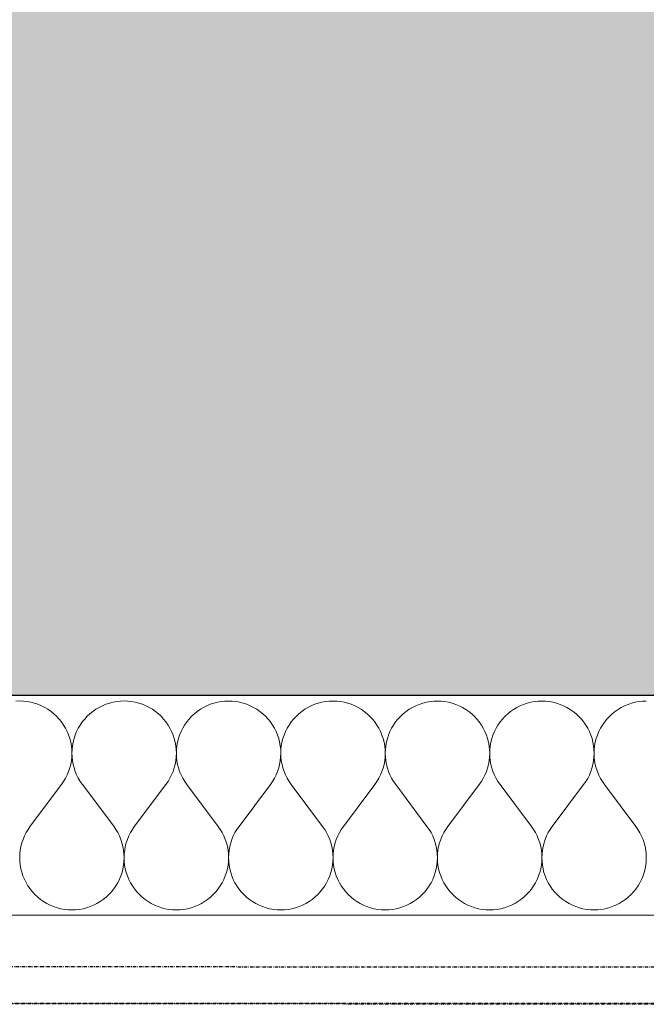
# Model space of a CAD drawing. Header units: millimetres. Extents: x -28017 to 3863, y -4271 to 20239.
# Tile 88 of 105: x -3505 to -3048, y 125 to 844. Entities that reach past the tile are written whole.
import ezdxf

# ---------------------------------------------------------------- set-up
doc = ezdxf.new("R2010")
doc.units = ezdxf.units.MM
doc.header["$MEASUREMENT"] = 0
doc.linetypes.add('Wipeout_Contour', pattern=[1000, 0, -1000])
doc.linetypes.add('Čerchovaná M', pattern=[4.5, 2.5, -0.85, 0.3, -0.85])
for name, color, linetype in [('5._POHLED ZÁPADNÍ_2_Konstrukce - nenosné', 7, 'Continuous'), ('5._POHLED ZÁPADNÍ_2_Konstrukce - nosné', 7, 'Continuous'), ('5._POHLED ZÁPADNÍ_2_Nové_Konstrukce - nosné', 7, 'Continuous'), ('5._POHLED ZÁPADNÍ_2_Nové_Výplně – Řezové', 7, 'Continuous'), ('5._POHLED ZÁPADNÍ_2_Výplně – Řezové', 7, 'Continuous')]:
    doc.layers.add(name, color=color, linetype=linetype)

# ---------------------------------------------------------------- blocks, each defined once
blk = doc.blocks.new('*X9', base_point=(-28336.19, -5790.34))
at = {"layer": '5._POHLED ZÁPADNÍ_2_Nové_Výplně – Řezové', "color": 21, "linetype": 'Continuous', "lineweight": 20, "true_color": 0xffaaaa}
for p, q in [((-3504.71, 346.65), (-3507.43, 346.56)), ((-3501.99, 346.55), (-3504.71, 346.65)), ((-3499.29, 346.26), (-3501.99, 346.55)), ((-3496.61, 345.78), (-3499.29, 346.26)), ((-3493.97, 345.11), (-3496.61, 345.78)), ((-3491.39, 344.25), (-3493.97, 345.11)), ((-3439.26, 345.1), (-3441.84, 344.24)), ((-3436.62, 345.77), (-3439.26, 345.1)), ((-3433.94, 346.25), (-3436.62, 345.77)), ((-3431.24, 346.54), (-3433.94, 346.25)), ((-3428.52, 346.64), (-3431.24, 346.54)), ((-3425.8, 346.54), (-3428.52, 346.64)), ((-3423.09, 346.25), (-3425.8, 346.54)), ((-3420.42, 345.77), (-3423.09, 346.25)), ((-3417.78, 345.09), (-3420.42, 345.77)), ((-3415.2, 344.23), (-3417.78, 345.09)), ((-3363.06, 345.09), (-3365.65, 344.23)), ((-3360.43, 345.76), (-3363.06, 345.09)), ((-3357.75, 346.24), (-3360.43, 345.76)), ((-3355.05, 346.53), (-3357.75, 346.24)), ((-3352.33, 346.63), (-3355.05, 346.53)), ((-3349.61, 346.53), (-3352.33, 346.63)), ((-3346.9, 346.24), (-3349.61, 346.53)), ((-3344.23, 345.76), (-3346.9, 346.24)), ((-3341.59, 345.08), (-3344.23, 345.76)), ((-3339.01, 344.22), (-3341.59, 345.08)), ((-3286.87, 345.07), (-3289.46, 344.21)), ((-3284.24, 345.75), (-3286.87, 345.07)), ((-3281.56, 346.23), (-3284.24, 345.75)), ((-3278.86, 346.52), (-3281.56, 346.23)), ((-3276.14, 346.62), (-3278.86, 346.52)), ((-3273.42, 346.52), (-3276.14, 346.62)), ((-3270.71, 346.23), (-3273.42, 346.52)), ((-3268.04, 345.74), (-3270.71, 346.23)), ((-3265.4, 345.07), (-3268.04, 345.74)), ((-3262.82, 344.21), (-3265.4, 345.07)), ((-3210.68, 345.06), (-3213.27, 344.2)), ((-3208.05, 345.74), (-3210.68, 345.06)), ((-3205.37, 346.22), (-3208.05, 345.74)), ((-3202.67, 346.51), (-3205.37, 346.22)), ((-3199.95, 346.61), (-3202.67, 346.51)), ((-3197.23, 346.51), (-3199.95, 346.61)), ((-3194.52, 346.22), (-3197.23, 346.51)), ((-3191.85, 345.73), (-3194.52, 346.22)), ((-3189.21, 345.06), (-3191.85, 345.73)), ((-3186.63, 344.2), (-3189.21, 345.06)), ((-3134.49, 345.05), (-3137.07, 344.19)), ((-3131.86, 345.72), (-3134.49, 345.05)), ((-3129.18, 346.21), (-3131.86, 345.72)), ((-3126.48, 346.5), (-3129.18, 346.21)), ((-3123.76, 346.59), (-3126.48, 346.5)), ((-3121.04, 346.5), (-3123.76, 346.59)), ((-3118.33, 346.2), (-3121.04, 346.5)), ((-3115.66, 345.72), (-3118.33, 346.2)), ((-3113.02, 345.05), (-3115.66, 345.72)), ((-3110.44, 344.19), (-3113.02, 345.05)), ((-3058.3, 345.04), (-3060.88, 344.18)), ((-3055.67, 345.71), (-3058.3, 345.04)), ((-3052.99, 346.19), (-3055.67, 345.71)), ((-3050.28, 346.48), (-3052.99, 346.19)), ((-3047.57, 346.58), (-3050.28, 346.48)), ((-3488.88, 343.2), (-3491.39, 344.25)), ((-3486.45, 341.99), (-3488.88, 343.2)), ((-3484.11, 340.6), (-3486.45, 341.99)), ((-3481.87, 339.04), (-3484.11, 340.6)), ((-3479.75, 337.34), (-3481.87, 339.04)), ((-3451.36, 339.04), (-3453.48, 337.33)), ((-3449.12, 340.59), (-3451.36, 339.04)), ((-3446.78, 341.98), (-3449.12, 340.59)), ((-3444.35, 343.2), (-3446.78, 341.98)), ((-3441.84, 344.24), (-3444.35, 343.2)), ((-3412.69, 343.19), (-3415.2, 344.23)), ((-3410.26, 341.97), (-3412.69, 343.19)), ((-3407.92, 340.58), (-3410.26, 341.97)), ((-3405.68, 339.03), (-3407.92, 340.58)), ((-3403.56, 337.32), (-3405.68, 339.03)), ((-3375.17, 339.03), (-3377.28, 337.32)), ((-3372.93, 340.58), (-3375.17, 339.03)), ((-3370.59, 341.97), (-3372.93, 340.58)), ((-3368.16, 343.19), (-3370.59, 341.97)), ((-3365.65, 344.23), (-3368.16, 343.19)), ((-3336.5, 343.18), (-3339.01, 344.22)), ((-3334.06, 341.96), (-3336.5, 343.18)), ((-3331.73, 340.57), (-3334.06, 341.96)), ((-3329.49, 339.02), (-3331.73, 340.57)), ((-3327.37, 337.31), (-3329.49, 339.02)), ((-3298.98, 339.02), (-3301.09, 337.31)), ((-3296.74, 340.57), (-3298.98, 339.02)), ((-3294.4, 341.96), (-3296.74, 340.57)), ((-3291.97, 343.17), (-3294.4, 341.96)), ((-3289.46, 344.21), (-3291.97, 343.17)), ((-3260.31, 343.17), (-3262.82, 344.21)), ((-3257.87, 341.95), (-3260.31, 343.17)), ((-3255.53, 340.56), (-3257.87, 341.95)), ((-3253.3, 339.01), (-3255.53, 340.56)), ((-3251.18, 337.3), (-3253.3, 339.01)), ((-3222.79, 339), (-3224.9, 337.3)), ((-3220.55, 340.56), (-3222.79, 339)), ((-3218.21, 341.94), (-3220.55, 340.56)), ((-3215.78, 343.16), (-3218.21, 341.94)), ((-3213.27, 344.2), (-3215.78, 343.16)), ((-3184.12, 343.16), (-3186.63, 344.2)), ((-3181.68, 341.94), (-3184.12, 343.16)), ((-3179.34, 340.55), (-3181.68, 341.94)), ((-3177.11, 339), (-3179.34, 340.55)), ((-3174.99, 337.29), (-3177.11, 339)), ((-3146.6, 338.99), (-3148.71, 337.29)), ((-3144.36, 340.54), (-3146.6, 338.99)), ((-3142.02, 341.93), (-3144.36, 340.54)), ((-3139.59, 343.15), (-3142.02, 341.93)), ((-3137.07, 344.19), (-3139.59, 343.15)), ((-3107.93, 343.15), (-3110.44, 344.19)), ((-3105.49, 341.93), (-3107.93, 343.15)), ((-3103.15, 340.54), (-3105.49, 341.93)), ((-3100.92, 338.99), (-3103.15, 340.54)), ((-3098.8, 337.28), (-3100.92, 338.99)), ((-3070.4, 338.98), (-3072.52, 337.27)), ((-3068.17, 340.53), (-3070.4, 338.98)), ((-3065.83, 341.92), (-3068.17, 340.53)), ((-3063.4, 343.14), (-3065.83, 341.92)), ((-3060.88, 344.18), (-3063.4, 343.14)), ((-3477.76, 335.48), (-3479.75, 337.34)), ((-3475.91, 333.49), (-3477.76, 335.48)), ((-3474.21, 331.37), (-3475.91, 333.49)), ((-3472.66, 329.13), (-3474.21, 331.37)), ((-3459.03, 331.37), (-3460.58, 329.13)), ((-3457.32, 333.49), (-3459.03, 331.37)), ((-3455.47, 335.48), (-3457.32, 333.49)), ((-3453.48, 337.33), (-3455.47, 335.48)), ((-3401.57, 335.47), (-3403.56, 337.32)), ((-3399.72, 333.48), (-3401.57, 335.47)), ((-3398.02, 331.36), (-3399.72, 333.48)), ((-3396.46, 329.12), (-3398.02, 331.36)), ((-3382.84, 331.36), (-3384.39, 329.12)), ((-3381.13, 333.47), (-3382.84, 331.36)), ((-3379.28, 335.47), (-3381.13, 333.47)), ((-3377.28, 337.32), (-3379.28, 335.47)), ((-3325.38, 335.46), (-3327.37, 337.31)), ((-3323.53, 333.47), (-3325.38, 335.46)), ((-3321.82, 331.35), (-3323.53, 333.47)), ((-3320.27, 329.11), (-3321.82, 331.35)), ((-3306.65, 331.34), (-3308.2, 329.11)), ((-3304.94, 333.46), (-3306.65, 331.34)), ((-3303.09, 335.45), (-3304.94, 333.46)), ((-3301.09, 337.31), (-3303.09, 335.45)), ((-3249.19, 335.45), (-3251.18, 337.3)), ((-3247.34, 333.45), (-3249.19, 335.45)), ((-3245.63, 331.33), (-3247.34, 333.45)), ((-3244.08, 329.1), (-3245.63, 331.33)), ((-3230.45, 331.33), (-3232.01, 329.1)), ((-3228.75, 333.45), (-3230.45, 331.33)), ((-3226.89, 335.44), (-3228.75, 333.45)), ((-3224.9, 337.3), (-3226.89, 335.44)), ((-3173, 335.43), (-3174.99, 337.29)), ((-3171.15, 333.44), (-3173, 335.43)), ((-3169.44, 331.32), (-3171.15, 333.44)), ((-3167.89, 329.09), (-3169.44, 331.32)), ((-3154.26, 331.32), (-3155.82, 329.09)), ((-3152.56, 333.44), (-3154.26, 331.32)), ((-3150.7, 335.43), (-3152.56, 333.44)), ((-3148.71, 337.29), (-3150.7, 335.43)), ((-3096.81, 335.42), (-3098.8, 337.28)), ((-3094.96, 333.43), (-3096.81, 335.42)), ((-3093.25, 331.31), (-3094.96, 333.43)), ((-3091.7, 329.08), (-3093.25, 331.31)), ((-3078.07, 331.31), (-3079.62, 329.07)), ((-3076.37, 333.43), (-3078.07, 331.31)), ((-3074.51, 335.42), (-3076.37, 333.43)), ((-3072.52, 337.27), (-3074.51, 335.42)), ((-3471.27, 326.79), (-3472.66, 329.13)), ((-3470.05, 324.36), (-3471.27, 326.79)), ((-3469.01, 321.85), (-3470.05, 324.36)), ((-3463.18, 324.36), (-3464.22, 321.85)), ((-3461.96, 326.79), (-3463.18, 324.36)), ((-3460.58, 329.13), (-3461.96, 326.79)), ((-3395.08, 326.78), (-3396.46, 329.12)), ((-3393.86, 324.35), (-3395.08, 326.78)), ((-3392.82, 321.83), (-3393.86, 324.35)), ((-3386.99, 324.35), (-3388.03, 321.83)), ((-3385.77, 326.78), (-3386.99, 324.35)), ((-3384.39, 329.12), (-3385.77, 326.78)), ((-3318.89, 326.77), (-3320.27, 329.11)), ((-3317.67, 324.34), (-3318.89, 326.77)), ((-3316.63, 321.82), (-3317.67, 324.34)), ((-3310.8, 324.34), (-3311.84, 321.82)), ((-3309.58, 326.77), (-3310.8, 324.34)), ((-3308.2, 329.11), (-3309.58, 326.77)), ((-3242.7, 326.76), (-3244.08, 329.1)), ((-3241.48, 324.33), (-3242.7, 326.76)), ((-3240.44, 321.81), (-3241.48, 324.33)), ((-3234.61, 324.32), (-3235.65, 321.81)), ((-3233.39, 326.76), (-3234.61, 324.32)), ((-3232.01, 329.1), (-3233.39, 326.76)), ((-3166.51, 326.75), (-3167.89, 329.09)), ((-3165.29, 324.31), (-3166.51, 326.75)), ((-3164.25, 321.8), (-3165.29, 324.31)), ((-3158.42, 324.31), (-3159.46, 321.8)), ((-3157.2, 326.75), (-3158.42, 324.31)), ((-3155.82, 329.09), (-3157.2, 326.75)), ((-3090.32, 326.74), (-3091.7, 329.08)), ((-3089.1, 324.3), (-3090.32, 326.74)), ((-3088.06, 321.79), (-3089.1, 324.3)), ((-3082.23, 324.3), (-3083.27, 321.79)), ((-3081.01, 326.73), (-3082.23, 324.3)), ((-3079.62, 329.07), (-3081.01, 326.73)), ((-3468.16, 319.26), (-3469.01, 321.85)), ((-3467.48, 316.63), (-3468.16, 319.26)), ((-3467, 313.95), (-3467.48, 316.63)), ((-3465.75, 316.63), (-3466.23, 313.95)), ((-3465.08, 319.26), (-3465.75, 316.63)), ((-3464.22, 321.85), (-3465.08, 319.26)), ((-3391.96, 319.25), (-3392.82, 321.83)), ((-3391.29, 316.62), (-3391.96, 319.25)), ((-3390.81, 313.94), (-3391.29, 316.62)), ((-3389.56, 316.62), (-3390.04, 313.94)), ((-3388.89, 319.25), (-3389.56, 316.62)), ((-3388.03, 321.83), (-3388.89, 319.25)), ((-3315.77, 319.24), (-3316.63, 321.82)), ((-3315.1, 316.6), (-3315.77, 319.24)), ((-3314.62, 313.93), (-3315.1, 316.6)), ((-3313.37, 316.6), (-3313.85, 313.93)), ((-3312.7, 319.24), (-3313.37, 316.6)), ((-3311.84, 321.82), (-3312.7, 319.24)), ((-3239.58, 319.23), (-3240.44, 321.81)), ((-3238.91, 316.59), (-3239.58, 319.23)), ((-3238.43, 313.92), (-3238.91, 316.59)), ((-3237.18, 316.59), (-3237.66, 313.92)), ((-3236.51, 319.23), (-3237.18, 316.59)), ((-3235.65, 321.81), (-3236.51, 319.23)), ((-3163.39, 319.22), (-3164.25, 321.8)), ((-3162.72, 316.58), (-3163.39, 319.22)), ((-3162.24, 313.9), (-3162.72, 316.58)), ((-3160.99, 316.58), (-3161.47, 313.9)), ((-3160.32, 319.22), (-3160.99, 316.58)), ((-3159.46, 321.8), (-3160.32, 319.22)), ((-3087.2, 319.21), (-3088.06, 321.79)), ((-3086.53, 316.57), (-3087.2, 319.21)), ((-3086.05, 313.89), (-3086.53, 316.57)), ((-3084.8, 316.57), (-3085.28, 313.89)), ((-3084.13, 319.21), (-3084.8, 316.57)), ((-3083.27, 321.79), (-3084.13, 319.21)), ((-3466.71, 311.25), (-3467, 313.95)), ((-3466.62, 308.53), (-3466.71, 311.25)), ((-3466.52, 311.25), (-3466.62, 308.53)), ((-3466.23, 313.95), (-3466.52, 311.25)), ((-3390.52, 311.23), (-3390.81, 313.94)), ((-3390.43, 308.51), (-3390.52, 311.23)), ((-3390.33, 311.23), (-3390.43, 308.51)), ((-3390.04, 313.94), (-3390.33, 311.23)), ((-3314.33, 311.22), (-3314.62, 313.93)), ((-3314.24, 308.5), (-3314.33, 311.22)), ((-3314.14, 311.22), (-3314.24, 308.5)), ((-3313.85, 313.93), (-3314.14, 311.22)), ((-3238.14, 311.21), (-3238.43, 313.92)), ((-3238.05, 308.49), (-3238.14, 311.21)), ((-3237.95, 311.21), (-3238.05, 308.49)), ((-3237.66, 313.92), (-3237.95, 311.21)), ((-3161.95, 311.2), (-3162.24, 313.9)), ((-3161.86, 308.48), (-3161.95, 311.2)), ((-3161.76, 311.2), (-3161.86, 308.48)), ((-3161.47, 313.9), (-3161.76, 311.2)), ((-3085.76, 311.19), (-3086.05, 313.89)), ((-3085.67, 308.47), (-3085.76, 311.19)), ((-3085.57, 311.19), (-3085.67, 308.47)), ((-3085.28, 313.89), (-3085.57, 311.19)), ((-3467.5, 300.43), (-3467.01, 303.1)), ((-3467.01, 303.1), (-3466.72, 305.81)), ((-3466.72, 305.81), (-3466.62, 308.53)), ((-3466.62, 308.53), (-3466.52, 305.81)), ((-3466.52, 305.81), (-3466.23, 303.1)), ((-3466.23, 303.1), (-3465.74, 300.43)), ((-3391.31, 300.41), (-3390.82, 303.09)), ((-3390.82, 303.09), (-3390.53, 305.8)), ((-3390.53, 305.8), (-3390.43, 308.51)), ((-3390.43, 308.51), (-3390.33, 305.8)), ((-3390.33, 305.8), (-3390.04, 303.09)), ((-3390.04, 303.09), (-3389.55, 300.41)), ((-3315.12, 300.4), (-3314.63, 303.08)), ((-3314.63, 303.08), (-3314.34, 305.78)), ((-3314.34, 305.78), (-3314.24, 308.5)), ((-3314.24, 308.5), (-3314.14, 305.78)), ((-3314.14, 305.78), (-3313.85, 303.08)), ((-3313.85, 303.08), (-3313.36, 300.4)), ((-3238.93, 300.39), (-3238.44, 303.07)), ((-3238.44, 303.07), (-3238.15, 305.77)), ((-3238.15, 305.77), (-3238.05, 308.49)), ((-3238.05, 308.49), (-3237.95, 305.77)), ((-3237.95, 305.77), (-3237.66, 303.07)), ((-3237.66, 303.07), (-3237.17, 300.39)), ((-3162.74, 300.38), (-3162.25, 303.06)), ((-3162.25, 303.06), (-3161.96, 305.76)), ((-3161.96, 305.76), (-3161.86, 308.48)), ((-3161.86, 308.48), (-3161.76, 305.76)), ((-3161.76, 305.76), (-3161.47, 303.06)), ((-3161.47, 303.06), (-3160.98, 300.38)), ((-3086.54, 300.37), (-3086.06, 303.04)), ((-3086.06, 303.04), (-3085.77, 305.75)), ((-3085.77, 305.75), (-3085.67, 308.47)), ((-3085.67, 308.47), (-3085.57, 305.75)), ((-3085.57, 305.75), (-3085.28, 303.04)), ((-3085.28, 303.04), (-3084.79, 300.37)), ((-3470.08, 292.7), (-3469.03, 295.21)), ((-3469.03, 295.21), (-3468.17, 297.79)), ((-3468.17, 297.79), (-3467.5, 300.43)), ((-3465.74, 300.43), (-3465.07, 297.79)), ((-3465.07, 297.79), (-3464.21, 295.21)), ((-3464.21, 295.21), (-3463.17, 292.7)), ((-3393.89, 292.69), (-3392.84, 295.2)), ((-3392.84, 295.2), (-3391.98, 297.78)), ((-3391.98, 297.78), (-3391.31, 300.41)), ((-3389.55, 300.41), (-3388.88, 297.78)), ((-3388.88, 297.78), (-3388.02, 295.2)), ((-3388.02, 295.2), (-3386.98, 292.68)), ((-3317.7, 292.67), (-3316.65, 295.19)), ((-3316.65, 295.19), (-3315.79, 297.77)), ((-3315.79, 297.77), (-3315.12, 300.4)), ((-3313.36, 300.4), (-3312.69, 297.77)), ((-3312.69, 297.77), (-3311.83, 295.19)), ((-3311.83, 295.19), (-3310.79, 292.67)), ((-3241.51, 292.66), (-3240.46, 295.18)), ((-3240.46, 295.18), (-3239.6, 297.76)), ((-3239.6, 297.76), (-3238.93, 300.39)), ((-3237.17, 300.39), (-3236.5, 297.76)), ((-3236.5, 297.76), (-3235.64, 295.17)), ((-3235.64, 295.17), (-3234.59, 292.66)), ((-3165.32, 292.65), (-3164.27, 295.16)), ((-3164.27, 295.16), (-3163.41, 297.74)), ((-3163.41, 297.74), (-3162.74, 300.38)), ((-3160.98, 300.38), (-3160.31, 297.74)), ((-3160.31, 297.74), (-3159.45, 295.16)), ((-3159.45, 295.16), (-3158.4, 292.65)), ((-3089.12, 292.64), (-3088.08, 295.15)), ((-3088.08, 295.15), (-3087.22, 297.73)), ((-3087.22, 297.73), (-3086.54, 300.37)), ((-3084.79, 300.37), (-3084.12, 297.73)), ((-3084.12, 297.73), (-3083.26, 295.15)), ((-3083.26, 295.15), (-3082.21, 292.64)), ((-3474.24, 285.69), (-3472.69, 287.93)), ((-3472.69, 287.93), (-3471.3, 290.27)), ((-3471.3, 290.27), (-3470.08, 292.7)), ((-3463.17, 292.7), (-3461.95, 290.26)), ((-3461.95, 290.26), (-3460.56, 287.93)), ((-3460.56, 287.93), (-3459, 285.69)), ((-3398.05, 285.68), (-3396.5, 287.92)), ((-3396.5, 287.92), (-3395.11, 290.25)), ((-3395.11, 290.25), (-3393.89, 292.69)), ((-3386.98, 292.68), (-3385.76, 290.25)), ((-3385.76, 290.25), (-3384.37, 287.91)), ((-3384.37, 287.91), (-3382.81, 285.68)), ((-3321.86, 285.67), (-3320.31, 287.9)), ((-3320.31, 287.9), (-3318.92, 290.24)), ((-3318.92, 290.24), (-3317.7, 292.67)), ((-3310.79, 292.67), (-3309.57, 290.24)), ((-3309.57, 290.24), (-3308.18, 287.9)), ((-3308.18, 287.9), (-3306.62, 285.67)), ((-3245.67, 285.66), (-3244.12, 287.89)), ((-3244.12, 287.89), (-3242.73, 290.23)), ((-3242.73, 290.23), (-3241.51, 292.66)), ((-3234.59, 292.66), (-3233.38, 290.23)), ((-3233.38, 290.23), (-3231.99, 287.89)), ((-3231.99, 287.89), (-3230.43, 285.66)), ((-3169.48, 285.65), (-3167.93, 287.88)), ((-3167.93, 287.88), (-3166.54, 290.22)), ((-3166.54, 290.22), (-3165.32, 292.65)), ((-3158.4, 292.65), (-3157.18, 290.22)), ((-3157.18, 290.22), (-3155.8, 287.88)), ((-3155.8, 287.88), (-3154.24, 285.65)), ((-3093.29, 285.64), (-3091.74, 287.87)), ((-3091.74, 287.87), (-3090.35, 290.21)), ((-3090.35, 290.21), (-3089.12, 292.64)), ((-3082.21, 292.64), (-3080.99, 290.21)), ((-3080.99, 290.21), (-3079.6, 287.87)), ((-3079.6, 287.87), (-3078.05, 285.63)), ((-3497.1, 255.22), (-3474.24, 285.69)), ((-3436.15, 255.21), (-3459, 285.69)), ((-3420.91, 255.21), (-3398.05, 285.68)), ((-3359.96, 255.2), (-3382.81, 285.68)), ((-3344.72, 255.2), (-3321.86, 285.67)), ((-3283.77, 255.19), (-3306.62, 285.67)), ((-3268.53, 255.19), (-3245.67, 285.66)), ((-3207.58, 255.18), (-3230.43, 285.66)), ((-3192.34, 255.18), (-3169.48, 285.65)), ((-3131.39, 255.17), (-3154.24, 285.65)), ((-3116.15, 255.16), (-3093.29, 285.64)), ((-3055.2, 255.15), (-3078.05, 285.63)), ((-3498.66, 252.99), (-3500.05, 250.65)), ((-3497.1, 255.22), (-3498.66, 252.99)), ((-3434.6, 252.98), (-3436.15, 255.21)), ((-3433.21, 250.64), (-3434.6, 252.98)), ((-3422.47, 252.98), (-3423.86, 250.64)), ((-3420.91, 255.21), (-3422.47, 252.98)), ((-3358.41, 252.97), (-3359.96, 255.2)), ((-3357.02, 250.63), (-3358.41, 252.97)), ((-3346.28, 252.97), (-3347.67, 250.63)), ((-3344.72, 255.2), (-3346.28, 252.97)), ((-3282.22, 252.96), (-3283.77, 255.19)), ((-3280.83, 250.62), (-3282.22, 252.96)), ((-3270.09, 252.95), (-3271.48, 250.62)), ((-3268.53, 255.19), (-3270.09, 252.95)), ((-3206.03, 252.94), (-3207.58, 255.18)), ((-3204.64, 250.61), (-3206.03, 252.94)), ((-3193.9, 252.94), (-3195.29, 250.6)), ((-3192.34, 255.18), (-3193.9, 252.94)), ((-3129.84, 252.93), (-3131.39, 255.17)), ((-3128.45, 250.59), (-3129.84, 252.93)), ((-3117.71, 252.93), (-3119.1, 250.59)), ((-3116.15, 255.16), (-3117.71, 252.93)), ((-3053.65, 252.92), (-3055.2, 255.15)), ((-3052.26, 250.58), (-3053.65, 252.92)), ((-3502.31, 245.71), (-3503.17, 243.13)), ((-3501.27, 248.22), (-3502.31, 245.71)), ((-3500.05, 250.65), (-3501.27, 248.22)), ((-3431.99, 248.21), (-3433.21, 250.64)), ((-3430.95, 245.7), (-3431.99, 248.21)), ((-3430.09, 243.12), (-3430.95, 245.7)), ((-3426.12, 245.7), (-3426.98, 243.11)), ((-3425.08, 248.21), (-3426.12, 245.7)), ((-3423.86, 250.64), (-3425.08, 248.21)), ((-3355.8, 248.2), (-3357.02, 250.63)), ((-3354.76, 245.68), (-3355.8, 248.2)), ((-3353.89, 243.1), (-3354.76, 245.68)), ((-3349.93, 245.68), (-3350.79, 243.1)), ((-3348.89, 248.2), (-3349.93, 245.68)), ((-3347.67, 250.63), (-3348.89, 248.2)), ((-3279.61, 248.19), (-3280.83, 250.62)), ((-3278.57, 245.67), (-3279.61, 248.19)), ((-3277.7, 243.09), (-3278.57, 245.67)), ((-3273.74, 245.67), (-3274.6, 243.09)), ((-3272.7, 248.18), (-3273.74, 245.67)), ((-3271.48, 250.62), (-3272.7, 248.18)), ((-3203.42, 248.17), (-3204.64, 250.61)), ((-3202.37, 245.66), (-3203.42, 248.17)), ((-3201.51, 243.08), (-3202.37, 245.66)), ((-3197.55, 245.66), (-3198.41, 243.08)), ((-3196.51, 248.17), (-3197.55, 245.66)), ((-3195.29, 250.6), (-3196.51, 248.17)), ((-3127.23, 248.16), (-3128.45, 250.59)), ((-3126.18, 245.65), (-3127.23, 248.16)), ((-3125.32, 243.07), (-3126.18, 245.65)), ((-3121.36, 245.65), (-3122.22, 243.07)), ((-3120.32, 248.16), (-3121.36, 245.65)), ((-3119.1, 250.59), (-3120.32, 248.16)), ((-3051.04, 248.15), (-3052.26, 250.58)), ((-3049.99, 245.64), (-3051.04, 248.15)), ((-3049.13, 243.06), (-3049.99, 245.64)), ((-3504.33, 237.81), (-3504.63, 235.11)), ((-3503.85, 240.49), (-3504.33, 237.81)), ((-3503.17, 243.13), (-3503.85, 240.49)), ((-3429.41, 240.48), (-3430.09, 243.12)), ((-3428.93, 237.8), (-3429.41, 240.48)), ((-3428.63, 235.1), (-3428.93, 237.8)), ((-3428.14, 237.8), (-3428.44, 235.1)), ((-3427.66, 240.48), (-3428.14, 237.8)), ((-3426.98, 243.11), (-3427.66, 240.48)), ((-3353.22, 240.47), (-3353.89, 243.1)), ((-3352.74, 237.79), (-3353.22, 240.47)), ((-3352.44, 235.09), (-3352.74, 237.79)), ((-3351.95, 237.79), (-3352.25, 235.09)), ((-3351.47, 240.47), (-3351.95, 237.79)), ((-3350.79, 243.1), (-3351.47, 240.47)), ((-3277.03, 240.46), (-3277.7, 243.09)), ((-3276.55, 237.78), (-3277.03, 240.46)), ((-3276.25, 235.07), (-3276.55, 237.78)), ((-3275.76, 237.78), (-3276.06, 235.07)), ((-3275.28, 240.46), (-3275.76, 237.78)), ((-3274.6, 243.09), (-3275.28, 240.46)), ((-3200.84, 240.44), (-3201.51, 243.08)), ((-3200.36, 237.77), (-3200.84, 240.44)), ((-3200.06, 235.06), (-3200.36, 237.77)), ((-3199.57, 237.77), (-3199.87, 235.06)), ((-3199.09, 240.44), (-3199.57, 237.77)), ((-3198.41, 243.08), (-3199.09, 240.44)), ((-3124.65, 240.43), (-3125.32, 243.07)), ((-3124.16, 237.76), (-3124.65, 240.43)), ((-3123.87, 235.05), (-3124.16, 237.76)), ((-3123.38, 237.76), (-3123.67, 235.05)), ((-3122.9, 240.43), (-3123.38, 237.76)), ((-3122.22, 243.07), (-3122.9, 240.43)), ((-3048.46, 240.42), (-3049.13, 243.06)), ((-3047.97, 237.74), (-3048.46, 240.42)), ((-3047.68, 235.04), (-3047.97, 237.74)), ((-3504.63, 235.11), (-3504.73, 232.39)), ((-3504.73, 232.39), (-3504.63, 229.67)), ((-3428.54, 232.38), (-3428.63, 235.1)), ((-3428.63, 229.66), (-3428.54, 232.38)), ((-3428.44, 235.1), (-3428.54, 232.38)), ((-3428.54, 232.38), (-3428.44, 229.66)), ((-3352.35, 232.37), (-3352.44, 235.09)), ((-3352.44, 229.65), (-3352.35, 232.37)), ((-3352.25, 235.09), (-3352.35, 232.37)), ((-3352.35, 232.37), (-3352.25, 229.65)), ((-3276.15, 232.36), (-3276.25, 235.07)), ((-3276.25, 229.64), (-3276.15, 232.36)), ((-3276.06, 235.07), (-3276.15, 232.36)), ((-3276.15, 232.36), (-3276.06, 229.64)), ((-3199.96, 232.34), (-3200.06, 235.06)), ((-3200.06, 229.62), (-3199.96, 232.34)), ((-3199.87, 235.06), (-3199.96, 232.34)), ((-3199.96, 232.34), (-3199.87, 229.62)), ((-3123.77, 232.33), (-3123.87, 235.05)), ((-3123.87, 229.61), (-3123.77, 232.33)), ((-3123.67, 235.05), (-3123.77, 232.33)), ((-3123.77, 232.33), (-3123.68, 229.61)), ((-3047.58, 232.32), (-3047.68, 235.04)), ((-3047.68, 229.6), (-3047.58, 232.32)), ((-3504.63, 229.67), (-3504.34, 226.97)), ((-3504.34, 226.97), (-3503.86, 224.29)), ((-3503.86, 224.29), (-3503.19, 221.65)), ((-3430.07, 221.64), (-3429.4, 224.28)), ((-3429.4, 224.28), (-3428.92, 226.95)), ((-3428.92, 226.95), (-3428.63, 229.66)), ((-3428.44, 229.66), (-3428.15, 226.95)), ((-3428.15, 226.95), (-3427.67, 224.28)), ((-3427.67, 224.28), (-3427, 221.64)), ((-3353.88, 221.63), (-3353.21, 224.27)), ((-3353.21, 224.27), (-3352.73, 226.94)), ((-3352.73, 226.94), (-3352.44, 229.65)), ((-3352.25, 229.65), (-3351.96, 226.94)), ((-3351.96, 226.94), (-3351.48, 224.27)), ((-3351.48, 224.27), (-3350.81, 221.63)), ((-3277.69, 221.62), (-3277.02, 224.25)), ((-3277.02, 224.25), (-3276.54, 226.93)), ((-3276.54, 226.93), (-3276.25, 229.64)), ((-3276.06, 229.64), (-3275.77, 226.93)), ((-3275.77, 226.93), (-3275.29, 224.25)), ((-3275.29, 224.25), (-3274.62, 221.62)), ((-3201.5, 221.61), (-3200.83, 224.24)), ((-3200.83, 224.24), (-3200.35, 226.92)), ((-3200.35, 226.92), (-3200.06, 229.62)), ((-3199.87, 229.62), (-3199.58, 226.92)), ((-3199.58, 226.92), (-3199.1, 224.24)), ((-3199.1, 224.24), (-3198.43, 221.61)), ((-3125.31, 221.59), (-3124.64, 224.23)), ((-3124.64, 224.23), (-3124.16, 226.91)), ((-3124.16, 226.91), (-3123.87, 229.61)), ((-3123.68, 229.61), (-3123.39, 226.91)), ((-3123.39, 226.91), (-3122.91, 224.23)), ((-3122.91, 224.23), (-3122.24, 221.59)), ((-3049.12, 221.58), (-3048.45, 224.22)), ((-3048.45, 224.22), (-3047.97, 226.9)), ((-3047.97, 226.9), (-3047.68, 229.6)), ((-3503.19, 221.65), (-3502.33, 219.07)), ((-3502.33, 219.07), (-3501.29, 216.56)), ((-3501.29, 216.56), (-3500.08, 214.12)), ((-3433.19, 214.11), (-3431.97, 216.55)), ((-3431.97, 216.55), (-3430.93, 219.06)), ((-3430.93, 219.06), (-3430.07, 221.64)), ((-3427, 221.64), (-3426.14, 219.06)), ((-3426.14, 219.06), (-3425.1, 216.54)), ((-3425.1, 216.54), (-3423.89, 214.11)), ((-3357, 214.1), (-3355.78, 216.53)), ((-3355.78, 216.53), (-3354.74, 219.05)), ((-3354.74, 219.05), (-3353.88, 221.63)), ((-3350.81, 221.63), (-3349.95, 219.05)), ((-3349.95, 219.05), (-3348.91, 216.53)), ((-3348.91, 216.53), (-3347.7, 214.1)), ((-3280.81, 214.09), (-3279.59, 216.52)), ((-3279.59, 216.52), (-3278.55, 219.04)), ((-3278.55, 219.04), (-3277.69, 221.62)), ((-3274.62, 221.62), (-3273.76, 219.04)), ((-3273.76, 219.04), (-3272.72, 216.52)), ((-3272.72, 216.52), (-3271.51, 214.09)), ((-3204.62, 214.08), (-3203.4, 216.51)), ((-3203.4, 216.51), (-3202.36, 219.02)), ((-3202.36, 219.02), (-3201.5, 221.61)), ((-3198.43, 221.61), (-3197.57, 219.02)), ((-3197.57, 219.02), (-3196.53, 216.51)), ((-3196.53, 216.51), (-3195.32, 214.08)), ((-3128.43, 214.07), (-3127.21, 216.5)), ((-3127.21, 216.5), (-3126.17, 219.01)), ((-3126.17, 219.01), (-3125.31, 221.59)), ((-3122.24, 221.59), (-3121.38, 219.01)), ((-3121.38, 219.01), (-3120.34, 216.5)), ((-3120.34, 216.5), (-3119.12, 214.06)), ((-3052.24, 214.05), (-3051.02, 216.49)), ((-3051.02, 216.49), (-3049.98, 219)), ((-3049.98, 219), (-3049.12, 221.58)), ((-3500.08, 214.12), (-3498.69, 211.78)), ((-3498.69, 211.78), (-3497.14, 209.55)), ((-3497.14, 209.55), (-3495.43, 207.43)), ((-3437.84, 207.42), (-3436.13, 209.54)), ((-3436.13, 209.54), (-3434.58, 211.77)), ((-3434.58, 211.77), (-3433.19, 214.11)), ((-3423.89, 214.11), (-3422.5, 211.77)), ((-3422.5, 211.77), (-3420.95, 209.54)), ((-3420.95, 209.54), (-3419.24, 207.42)), ((-3361.65, 207.41), (-3359.94, 209.53)), ((-3359.94, 209.53), (-3358.39, 211.76)), ((-3358.39, 211.76), (-3357, 214.1)), ((-3347.7, 214.1), (-3346.31, 211.76)), ((-3346.31, 211.76), (-3344.76, 209.52)), ((-3344.76, 209.52), (-3343.05, 207.4)), ((-3285.45, 207.4), (-3283.75, 209.51)), ((-3283.75, 209.51), (-3282.2, 211.75)), ((-3282.2, 211.75), (-3280.81, 214.09)), ((-3271.51, 214.09), (-3270.12, 211.75)), ((-3270.12, 211.75), (-3268.57, 209.51)), ((-3268.57, 209.51), (-3266.86, 207.39)), ((-3209.26, 207.38), (-3207.56, 209.5)), ((-3207.56, 209.5), (-3206.01, 211.74)), ((-3206.01, 211.74), (-3204.62, 214.08)), ((-3195.32, 214.08), (-3193.93, 211.74)), ((-3193.93, 211.74), (-3192.38, 209.5)), ((-3192.38, 209.5), (-3190.67, 207.38)), ((-3133.07, 207.37), (-3131.37, 209.49)), ((-3131.37, 209.49), (-3129.82, 211.73)), ((-3129.82, 211.73), (-3128.43, 214.07)), ((-3119.12, 214.06), (-3117.74, 211.72)), ((-3117.74, 211.72), (-3116.19, 209.49)), ((-3116.19, 209.49), (-3114.48, 207.37)), ((-3056.88, 207.36), (-3055.18, 209.48)), ((-3055.18, 209.48), (-3053.63, 211.71)), ((-3053.63, 211.71), (-3052.24, 214.05)), ((-3495.43, 207.43), (-3493.58, 205.44)), ((-3493.58, 205.44), (-3491.59, 203.58)), ((-3491.59, 203.58), (-3489.47, 201.87)), ((-3489.47, 201.87), (-3487.24, 200.32)), ((-3446.03, 200.31), (-3443.8, 201.87)), ((-3443.8, 201.87), (-3441.68, 203.57)), ((-3441.68, 203.57), (-3439.69, 205.43)), ((-3439.69, 205.43), (-3437.84, 207.42)), ((-3419.24, 207.42), (-3417.39, 205.42)), ((-3417.39, 205.42), (-3415.4, 203.57)), ((-3415.4, 203.57), (-3413.28, 201.86)), ((-3413.28, 201.86), (-3411.05, 200.31)), ((-3369.84, 200.3), (-3367.61, 201.85)), ((-3367.61, 201.85), (-3365.49, 203.56)), ((-3365.49, 203.56), (-3363.5, 205.42)), ((-3363.5, 205.42), (-3361.65, 207.41)), ((-3343.05, 207.4), (-3341.2, 205.41)), ((-3341.2, 205.41), (-3339.21, 203.56)), ((-3339.21, 203.56), (-3337.09, 201.85)), ((-3337.09, 201.85), (-3334.86, 200.3)), ((-3293.65, 200.29), (-3291.42, 201.84)), ((-3291.42, 201.84), (-3289.3, 203.55)), ((-3289.3, 203.55), (-3287.31, 205.4)), ((-3287.31, 205.4), (-3285.45, 207.4)), ((-3266.86, 207.39), (-3265.01, 205.4)), ((-3265.01, 205.4), (-3263.02, 203.55)), ((-3263.02, 203.55), (-3260.9, 201.84)), ((-3260.9, 201.84), (-3258.67, 200.29)), ((-3217.46, 200.28), (-3215.23, 201.83)), ((-3215.23, 201.83), (-3213.11, 203.54)), ((-3213.11, 203.54), (-3211.12, 205.39)), ((-3211.12, 205.39), (-3209.26, 207.38)), ((-3190.67, 207.38), (-3188.82, 205.39)), ((-3188.82, 205.39), (-3186.83, 203.53)), ((-3186.83, 203.53), (-3184.71, 201.83)), ((-3184.71, 201.83), (-3182.48, 200.27)), ((-3141.27, 200.27), (-3139.04, 201.82)), ((-3139.04, 201.82), (-3136.92, 203.53)), ((-3136.92, 203.53), (-3134.93, 205.38)), ((-3134.93, 205.38), (-3133.07, 207.37)), ((-3114.48, 207.37), (-3112.63, 205.38)), ((-3112.63, 205.38), (-3110.64, 203.52)), ((-3110.64, 203.52), (-3108.52, 201.81)), ((-3108.52, 201.81), (-3106.29, 200.26)), ((-3065.08, 200.26), (-3062.85, 201.81)), ((-3062.85, 201.81), (-3060.73, 203.51)), ((-3060.73, 203.51), (-3058.74, 205.37)), ((-3058.74, 205.37), (-3056.88, 207.36)), ((-3487.24, 200.32), (-3484.9, 198.93)), ((-3484.9, 198.93), (-3482.47, 197.71)), ((-3482.47, 197.71), (-3479.95, 196.67)), ((-3479.95, 196.67), (-3477.37, 195.81)), ((-3477.37, 195.81), (-3474.74, 195.14)), ((-3474.74, 195.14), (-3472.06, 194.65)), ((-3472.06, 194.65), (-3469.36, 194.36)), ((-3469.36, 194.36), (-3466.64, 194.27)), ((-3466.64, 194.27), (-3463.92, 194.36)), ((-3463.92, 194.36), (-3461.21, 194.65)), ((-3461.21, 194.65), (-3458.54, 195.14)), ((-3458.54, 195.14), (-3455.9, 195.81)), ((-3455.9, 195.81), (-3453.32, 196.67)), ((-3453.32, 196.67), (-3450.8, 197.71)), ((-3450.8, 197.71), (-3448.37, 198.93)), ((-3448.37, 198.93), (-3446.03, 200.31)), ((-3411.05, 200.31), (-3408.71, 198.92)), ((-3408.71, 198.92), (-3406.28, 197.7)), ((-3406.28, 197.7), (-3403.76, 196.66)), ((-3403.76, 196.66), (-3401.18, 195.8)), ((-3401.18, 195.8), (-3398.55, 195.13)), ((-3398.55, 195.13), (-3395.87, 194.64)), ((-3395.87, 194.64), (-3393.17, 194.35)), ((-3393.17, 194.35), (-3390.45, 194.25)), ((-3390.45, 194.25), (-3387.73, 194.35)), ((-3387.73, 194.35), (-3385.02, 194.64)), ((-3385.02, 194.64), (-3382.35, 195.12)), ((-3382.35, 195.12), (-3379.71, 195.8)), ((-3379.71, 195.8), (-3377.13, 196.66)), ((-3377.13, 196.66), (-3374.61, 197.7)), ((-3374.61, 197.7), (-3372.18, 198.91)), ((-3372.18, 198.91), (-3369.84, 200.3)), ((-3334.86, 200.3), (-3332.52, 198.91)), ((-3332.52, 198.91), (-3330.09, 197.69)), ((-3330.09, 197.69), (-3327.57, 196.65)), ((-3327.57, 196.65), (-3324.99, 195.79)), ((-3324.99, 195.79), (-3322.36, 195.11)), ((-3322.36, 195.11), (-3319.68, 194.63)), ((-3319.68, 194.63), (-3316.97, 194.34)), ((-3316.97, 194.34), (-3314.26, 194.24)), ((-3314.26, 194.24), (-3311.54, 194.34)), ((-3311.54, 194.34), (-3308.83, 194.63)), ((-3308.83, 194.63), (-3306.15, 195.11)), ((-3306.15, 195.11), (-3303.52, 195.78)), ((-3303.52, 195.78), (-3300.94, 196.64)), ((-3300.94, 196.64), (-3298.42, 197.68)), ((-3298.42, 197.68), (-3295.99, 198.9)), ((-3295.99, 198.9), (-3293.65, 200.29)), ((-3258.67, 200.29), (-3256.33, 198.9)), ((-3256.33, 198.9), (-3253.9, 197.68)), ((-3253.9, 197.68), (-3251.38, 196.64)), ((-3251.38, 196.64), (-3248.8, 195.78)), ((-3248.8, 195.78), (-3246.17, 195.1)), ((-3246.17, 195.1), (-3243.49, 194.62)), ((-3243.49, 194.62), (-3240.78, 194.33)), ((-3240.78, 194.33), (-3238.07, 194.23)), ((-3238.07, 194.23), (-3235.35, 194.33)), ((-3235.35, 194.33), (-3232.64, 194.62)), ((-3232.64, 194.62), (-3229.96, 195.1)), ((-3229.96, 195.1), (-3227.33, 195.77)), ((-3227.33, 195.77), (-3224.75, 196.63)), ((-3224.75, 196.63), (-3222.23, 197.67)), ((-3222.23, 197.67), (-3219.8, 198.89)), ((-3219.8, 198.89), (-3217.46, 200.28)), ((-3182.48, 200.27), (-3180.14, 198.88)), ((-3180.14, 198.88), (-3177.71, 197.67)), ((-3177.71, 197.67), (-3175.19, 196.62)), ((-3175.19, 196.62), (-3172.61, 195.76)), ((-3172.61, 195.76), (-3169.98, 195.09)), ((-3169.98, 195.09), (-3167.3, 194.61)), ((-3167.3, 194.61), (-3164.59, 194.32)), ((-3164.59, 194.32), (-3161.87, 194.22)), ((-3161.87, 194.22), (-3159.16, 194.31)), ((-3159.16, 194.31), (-3156.45, 194.61)), ((-3156.45, 194.61), (-3153.77, 195.09)), ((-3153.77, 195.09), (-3151.14, 195.76)), ((-3151.14, 195.76), (-3148.56, 196.62)), ((-3148.56, 196.62), (-3146.04, 197.66)), ((-3146.04, 197.66), (-3143.61, 198.88)), ((-3143.61, 198.88), (-3141.27, 200.27)), ((-3106.29, 200.26), (-3103.95, 198.87)), ((-3103.95, 198.87), (-3101.52, 197.65)), ((-3101.52, 197.65), (-3099, 196.61)), ((-3099, 196.61), (-3096.42, 195.75)), ((-3096.42, 195.75), (-3093.79, 195.08)), ((-3093.79, 195.08), (-3091.11, 194.6)), ((-3091.11, 194.6), (-3088.4, 194.3)), ((-3088.4, 194.3), (-3085.68, 194.21)), ((-3085.68, 194.21), (-3082.97, 194.3)), ((-3082.97, 194.3), (-3080.26, 194.59)), ((-3080.26, 194.59), (-3077.58, 195.08)), ((-3077.58, 195.08), (-3074.95, 195.75)), ((-3074.95, 195.75), (-3072.37, 196.61)), ((-3072.37, 196.61), (-3069.85, 197.65)), ((-3069.85, 197.65), (-3067.42, 198.87)), ((-3067.42, 198.87), (-3065.08, 200.26))]:
    blk.add_line(p, q, dxfattribs=at)

msp = doc.modelspace()

# ---------------------------------------------------------------- hatches: boundary and pattern name
at = {"layer": '5._POHLED ZÁPADNÍ_2_Výplně – Řezové', "linetype": 'Continuous', "lineweight": 13}
msp.add_hatch(color=254, dxfattribs=at).paths.add_polyline_path([(-4696.78, 1200.65), (-4679.92, 1085.65), (-4572.15, 350.63), (-3041.93, 350.39), (-3041.8, 1200.39)])

# ---------------------------------------------------------------- linework, layer by layer
at = {"layer": '5._POHLED ZÁPADNÍ_2_Konstrukce - nosné', "color": 7, "linetype": 'Continuous', "lineweight": 50, "flags": 128}
msp.add_lwpolyline([(-4572.15, 350.63), (-3041.93, 350.39)], dxfattribs=at)
at = {"layer": '5._POHLED ZÁPADNÍ_2_Nové_Konstrukce - nosné', "color": 1, "linetype": 'Čerchovaná M', "lineweight": 25}
for p, q in [((-161.68, 125.55), (-10060.06, 127.04)), ((-161.68, 125.46), (-10060.06, 126.95))]:
    msp.add_line(p, q, dxfattribs=at)
at = {"layer": '5._POHLED ZÁPADNÍ_2_Nové_Konstrukce - nosné', "color": 1, "linetype": 'Čerchovaná M', "lineweight": 25, "flags": 128}
for points in [[(-161.67, 152.11), (-10060.05, 153.6)], [(-10060.06, 126.87), (-161.68, 125.37)]]:
    msp.add_lwpolyline(points, dxfattribs=at)

# ---------------------------------------------------------------- next in the draw order: wipeouts: each hides what was drawn before it
at = {"color": 254, "linetype": 'Wipeout_Contour', "lineweight": 0, "ltscale": 17748.141109}
msp.add_wipeout([(-4696.93, 190.64), (-2762.41, 190.35), (-2762.39, 340.35), (-2762.39, 350.35), (-4696.91, 350.64)], dxfattribs=at).dxf.layer = '5._POHLED ZÁPADNÍ_2_Nové_Výplně – Řezové'

# ---------------------------------------------------------------- next in the draw order: linework, layer by layer
at = {"layer": '5._POHLED ZÁPADNÍ_2_Nové_Konstrukce - nosné', "color": 1, "linetype": 'Continuous', "lineweight": 25, "flags": 128}
for points in [[(-2762.39, 350.35), (-4696.91, 350.64)], [(-4696.93, 190.64), (-2762.41, 190.35)]]:
    msp.add_lwpolyline(points, dxfattribs=at)

# ---------------------------------------------------------------- next in the draw order: block references
at = {"layer": '5._POHLED ZÁPADNÍ_2_Konstrukce - nenosné', "color": 9, "linetype": 'Continuous', "lineweight": 13}
msp.add_blockref('*X9', (-28336.19, -5790.34), dxfattribs=at)

doc.saveas('drawing.dxf')
